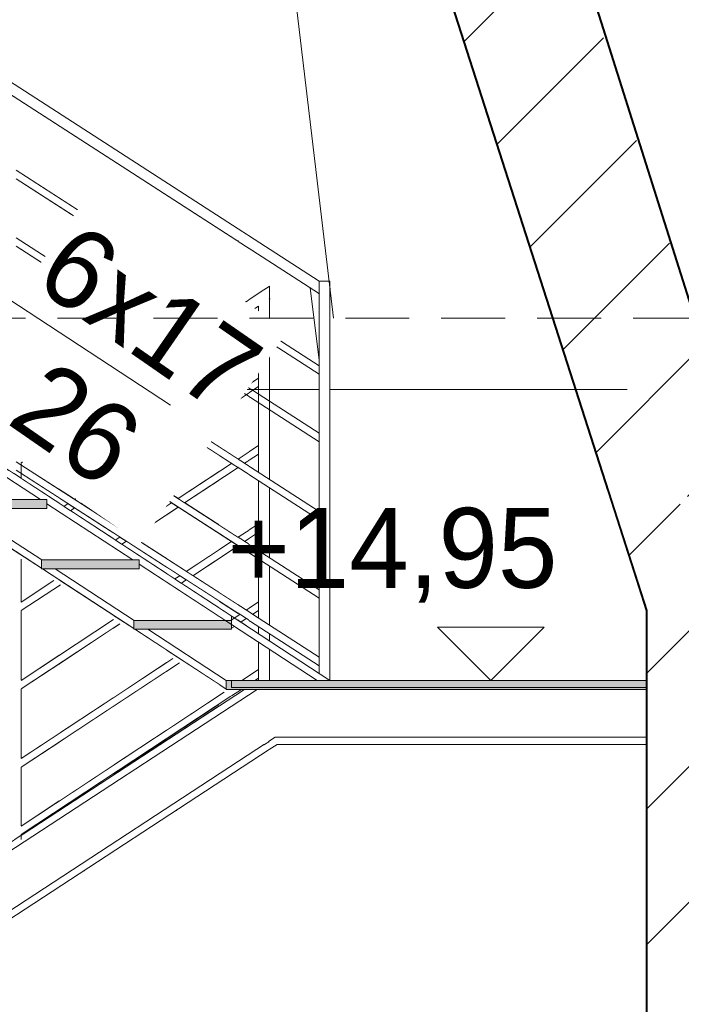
# Model space of a CAD drawing. Header units: millimetres. Extents: x 16408 to 39505, y -6861 to 26364.
# Tile 82 of 85: x 30768 to 32630, y 14036 to 16806. Entities that reach past the tile are written whole.
import ezdxf

# ---------------------------------------------------------------- set-up
doc = ezdxf.new("R2010")
doc.units = ezdxf.units.MM
doc.header["$MEASUREMENT"] = 0
doc.linetypes.add('Przerywana gęsta', pattern=[270, 180, -90])
doc.linetypes.add('Wipeout_Contour', pattern=[1000, 0, -1000])
for name, color, linetype, lineweight in [('0_Nr_pióra__1', 7, 'Continuous', 13), ('0_Nr_pióra__103', 7, 'Continuous', 5), ('0_Nr_pióra__122', 255, 'Continuous', 0), ('0_Nr_pióra__51', 7, 'Continuous', 15), ('inw_schody zewnętrzne_Nr_pióra__1', 7, 'Continuous', 13), ('inw_schody zewnętrzne_Nr_pióra__27', 7, 'Continuous', 40), ('inw_schody zewnętrzne_Nr_pióra__87', 7, 'Continuous', 13)]:
    doc.layers.add(name, color=color, linetype=linetype, lineweight=lineweight)
doc.layers.add('inw_schody zewnętrzne', color=7, linetype='Continuous')
doc.layers.add('inw_ściany zewnętrzne_Nr_pióra__61', color=7, linetype='Continuous', lineweight=13, true_color=0x6a6a6a)
doc.styles.add('STYL_AUTOMATYCZNY_1', font='txt')
pattern_1 = [(45, (0, 0), (-190.9188, 190.9188), [])]

# ---------------------------------------------------------------- blocks, each defined once
blk = doc.blocks.new('Wymiary_10_4', base_point=(32094.1, 14947.4))
at = {"layer": '0_Nr_pióra__1', "color": 7, "linetype": 'Continuous', "lineweight": 13}
for p, q in [((32094.1, 14947.4), (31944.1, 15097.4)), ((31944.1, 15097.4), (32244.1, 15097.4)), ((32244.1, 15097.4), (32094.1, 14947.4))]:
    blk.add_line(p, q, dxfattribs=at)
at = {"layer": '0_Nr_pióra__1', "color": 7, "lineweight": 13, "insert": (31352.6, 15166.1), "char_height": 225, "attachment_point": 7, "style": 'STYL_AUTOMATYCZNY_1'}
blk.add_mtext('\\A1;{\\pql;\\fCentury Gothic|b0|i0|c238|p34;+14,95}', dxfattribs=at)

msp = doc.modelspace()

# ---------------------------------------------------------------- wipeouts: each hides what was drawn before it
at = {"color": 254, "linetype": 'Wipeout_Contour', "lineweight": 0, "ltscale": 139018.643257}
msp.add_wipeout([(31455.4, 14751.4), (31470.4, 14751.4), (31470.4, 14776.4), (31455.4, 14776.4)], dxfattribs=at)
at = {"color": 254, "linetype": 'Wipeout_Contour', "lineweight": 0, "ltscale": 103343.494266}
msp.add_wipeout([(31210.4, 14583.1), (31207.8, 14581.4), (31210.4, 14581.4)], dxfattribs=at)
at = {"color": 254, "linetype": 'Wipeout_Contour', "lineweight": 0, "ltscale": 102421.024074}
msp.add_wipeout([(30947.8, 14411.4), (30950.4, 14411.4), (30950.4, 14413.1)], dxfattribs=at)
at = {"color": 254, "linetype": 'Wipeout_Contour', "lineweight": 0, "ltscale": 139524.28153}
msp.add_wipeout([(31328.8, 15766.4), (31181.8, 15766.4), (31181.8, 15247.8), (31328.8, 15151.7)], dxfattribs=at).dxf.layer = 'inw_schody zewnętrzne'
at = {"color": 254, "linetype": 'Wipeout_Contour', "lineweight": 0, "ltscale": 142636.57886}
msp.add_wipeout([(32507.2, 15766.4), (32507.2, 13416.4), (32531.8, 13416.4), (32531.8, 15766.4)], dxfattribs=at).dxf.layer = 'inw_schody zewnętrzne'
at = {"color": 254, "linetype": 'Wipeout_Contour', "lineweight": 0, "ltscale": 138511.770638}
msp.add_wipeout([(31181.8, 14779.5), (31328.8, 14875.6), (31328.8, 14936.7), (31181.8, 15032.7)], dxfattribs=at).dxf.layer = 'inw_schody zewnętrzne'

# ---------------------------------------------------------------- next in the draw order: linework, layer by layer
at = {"layer": '0_Nr_pióra__103', "color": 7, "linetype": 'Continuous', "lineweight": 5}
for p, q in [((31470.4, 14753.1), (31492.3, 14767.4)), ((30947.8, 14411.4), (30950.4, 14411.4)), ((30950.4, 14411.4), (30950.4, 14413.1))]:
    msp.add_line(p, q, dxfattribs=at)

# ---------------------------------------------------------------- next in the draw order: wipeouts: each hides what was drawn before it
at = {"color": 254, "linetype": 'Wipeout_Contour', "lineweight": 0, "ltscale": 139078.037302}
msp.add_wipeout([(31031.9, 15766.4), (31031.9, 15345.8), (31181.8, 15247.8), (31181.8, 15766.4)], dxfattribs=at).dxf.layer = 'inw_schody zewnętrzne'
at = {"color": 254, "linetype": 'Wipeout_Contour', "lineweight": 0, "ltscale": 142434.511235}
msp.add_wipeout([(32507.2, 15766.4), (32421, 15766.4), (32421, 13416.4), (32507.2, 13416.4)], dxfattribs=at).dxf.layer = 'inw_schody zewnętrzne'
at = {"color": 254, "linetype": 'Wipeout_Contour', "lineweight": 0, "ltscale": 628212.06417}
msp.add_wipeout([(32756.5, 15766.4), (32531.8, 15143.8), (32531.8, 13416.4), (32756.5, 13416.4), (33163.2, 13416.4), (33707.3, 13416.4), (34481, 13416.4), (34590, 13416.4), (34590, 15466.4), (34599.9, 15466.4), (34599.9, 15646.4), (34590, 15648.8), (34590, 15766.4), (34481, 15766.4), (34096.1, 15766.4), (34096.1, 15728.4), (32880.1, 15766.4)], dxfattribs=at).dxf.layer = 'inw_schody zewnętrzne'
at = {"color": 254, "linetype": 'Wipeout_Contour', "lineweight": 0, "ltscale": 241657.532918}
msp.add_wipeout([(31031.9, 15130.7), (31031.9, 14681.5), (31181.8, 14779.5), (31181.8, 15032.7), (31092.1, 15091.4), (31089.5, 15091.4), (31089.5, 15093.1)], dxfattribs=at).dxf.layer = 'inw_schody zewnętrzne'

# ---------------------------------------------------------------- next in the draw order: hatches: boundary and pattern name
at = {"layer": 'inw_schody zewnętrzne_Nr_pióra__1', "linetype": 'Continuous', "lineweight": 13}
h = msp.add_hatch(dxfattribs=at)
h.set_pattern_fill('Bloczki_ceramiczne_0004', style=0, pattern_type=2)
h.set_pattern_definition(pattern_1)
h.paths.add_polyline_path([(32756.5, 15766.4), (32531.8, 15143.8), (32531.8, 13416.4), (32756.5, 13416.4), (33163.2, 13416.4), (33707.3, 13416.4), (34481, 13416.4), (34590, 13416.4), (34590, 15466.4), (34599.9, 15466.4), (34599.9, 15646.4), (34590, 15648.8), (34590, 15766.4), (34481, 15766.4), (34096.1, 15766.4), (34096.1, 15728.4), (32880.1, 15766.4)])

# ---------------------------------------------------------------- next in the draw order: linework, layer by layer
at = {"layer": '0_Nr_pióra__103', "color": 7, "linetype": 'Continuous', "lineweight": 5}
for p, q in [((31486.7, 14787.4), (32531.8, 14787.4)), ((31492.3, 14767.4), (32531.8, 14767.4))]:
    msp.add_line(p, q, dxfattribs=at)

# ---------------------------------------------------------------- next in the draw order: wipeouts: each hides what was drawn before it
at = {"color": 254, "linetype": 'Wipeout_Contour', "lineweight": 0, "ltscale": 138625.544123}
msp.add_wipeout([(31031.9, 15766.4), (30879.8, 15766.4), (30879.8, 15445.3), (31031.9, 15345.8)], dxfattribs=at).dxf.layer = 'inw_schody zewnętrzne'
at = {"color": 254, "linetype": 'Wipeout_Contour', "lineweight": 0, "ltscale": 137434.882573}
msp.add_wipeout([(30879.8, 15230.3), (30879.8, 14582), (31031.9, 14681.5), (31031.9, 15130.7)], dxfattribs=at).dxf.layer = 'inw_schody zewnętrzne'

# ---------------------------------------------------------------- next in the draw order: wipeouts: each hides what was drawn before it
at = {"color": 254, "linetype": 'Wipeout_Contour', "lineweight": 0, "ltscale": 138168.836455}
msp.add_wipeout([(30725.9, 15766.4), (30725.9, 15545.9), (30879.8, 15445.3), (30879.8, 15766.4)], dxfattribs=at).dxf.layer = 'inw_schody zewnętrzne'
at = {"color": 254, "linetype": 'Wipeout_Contour', "lineweight": 0, "ltscale": 240090.291083}
msp.add_wipeout([(30725.9, 14481.4), (30879.8, 14582), (30879.8, 15230.3), (30832.1, 15261.4), (30829.5, 15261.4), (30829.5, 15263.1), (30725.9, 15330.8)], dxfattribs=at).dxf.layer = 'inw_schody zewnętrzne'

# ---------------------------------------------------------------- next in the draw order: wipeouts: each hides what was drawn before it
at = {"color": 254, "linetype": 'Wipeout_Contour', "lineweight": 0, "ltscale": 171747.229677}
msp.add_wipeout([(30572.1, 15431.4), (30829.5, 15263.1), (30829.5, 15286.4), (30830, 15286.4), (30608.3, 15431.4)], dxfattribs=at)
at = {"color": 254, "linetype": 'Wipeout_Contour', "lineweight": 0, "ltscale": 166648.602286}
msp.add_wipeout([(29390.4, 14506.2), (29390.4, 14469.6), (30918.2, 13403.5), (30920.4, 13406.6), (30920.4, 13438.6)], dxfattribs=at)

# ---------------------------------------------------------------- next in the draw order: wipeouts: each hides what was drawn before it
at = {"color": 254, "linetype": 'Wipeout_Contour', "lineweight": 0, "ltscale": 172316.379963}
msp.add_wipeout([(30608.3, 15431.4), (30830, 15286.4), (31086.6, 15286.4), (30844.5, 15444.7), (30844.5, 15431.4)], dxfattribs=at)
at = {"color": 254, "linetype": 'Wipeout_Contour', "lineweight": 0, "ltscale": 172535.99931}
msp.add_wipeout([(30832.1, 15261.4), (31089.5, 15093.1), (31089.5, 15116.4), (31090, 15116.4), (30868.3, 15261.4)], dxfattribs=at)

# ---------------------------------------------------------------- next in the draw order: wipeouts: each hides what was drawn before it
at = {"color": 254, "linetype": 'Wipeout_Contour', "lineweight": 0, "ltscale": 173105.753462}
msp.add_wipeout([(31104.5, 15261.4), (30868.3, 15261.4), (31090, 15116.4), (31346.6, 15116.4), (31104.5, 15274.7)], dxfattribs=at)
at = {"color": 254, "linetype": 'Wipeout_Contour', "lineweight": 0, "ltscale": 138623.833015}
msp.add_wipeout([(31092.1, 15091.4), (31364.5, 14913.3), (31364.5, 14937), (31128.3, 15091.4)], dxfattribs=at)

# ---------------------------------------------------------------- next in the draw order: wipeouts: each hides what was drawn before it
at = {"color": 254, "linetype": 'Wipeout_Contour', "lineweight": 0, "ltscale": 585524.47313}
msp.add_wipeout([(31364.5, 15128.4), (30064.5, 15978.4), (30064.5, 15954.7), (30306.6, 15796.4), (30324.5, 15796.4), (30324.5, 15784.7), (30566.6, 15626.4), (30584.5, 15626.4), (30584.5, 15614.7), (30826.6, 15456.4), (30844.5, 15456.4), (30844.5, 15444.7), (31086.6, 15286.4), (31104.5, 15286.4), (31104.5, 15274.7), (31346.6, 15116.4), (31364.5, 15116.4)], dxfattribs=at)
at = {"color": 254, "linetype": 'Wipeout_Contour', "lineweight": 0, "ltscale": 104139.427337}
msp.add_wipeout([(31128.3, 15091.4), (31364.5, 14937), (31364.5, 15091.4)], dxfattribs=at)

# ---------------------------------------------------------------- next in the draw order: hatches: boundary and pattern name
at = {"layer": '0_Nr_pióra__1', "linetype": 'Continuous', "lineweight": 0, "true_color": 0x000000}
msp.add_hatch(color=18, dxfattribs=at).paths.add_polyline_path([(31364.5, 15091.4), (31364.5, 15116.4), (31089.5, 15116.4), (31089.5, 15091.4)])

# ---------------------------------------------------------------- next in the draw order: linework, layer by layer
at = {"layer": '0_Nr_pióra__103', "color": 7, "linetype": 'Continuous', "lineweight": 5}
msp.add_line((31089.5, 15116.4), (31089.5, 15091.4), dxfattribs=at)

# ---------------------------------------------------------------- next in the draw order: wipeouts: each hides what was drawn before it
at = {"color": 254, "linetype": 'Wipeout_Contour', "lineweight": 0, "ltscale": 139082.09334}
msp.add_wipeout([(31364.5, 14904.3), (31440.1, 14954.2), (31440.1, 14954.4), (31364.5, 14904.5)], dxfattribs=at)
at = {"color": 254, "linetype": 'Wipeout_Contour', "lineweight": 0, "ltscale": 257275.211859}
msp.add_wipeout([(30807.6, 20512.3), (32531.8, 15143.8), (32728.1, 15766.4), (31148.3, 20691.7), (31043.7, 21112.3), (29925.6, 21112.3), (30179.3, 20512.3)], dxfattribs=at).dxf.layer = 'inw_schody zewnętrzne'

# ---------------------------------------------------------------- next in the draw order: hatches: boundary and pattern name
at = {"layer": '0_Nr_pióra__1', "linetype": 'Continuous', "lineweight": 0, "true_color": 0x000000}
for points in [[(30844.5, 15431.4), (30844.5, 15456.4), (30569.5, 15456.4), (30569.5, 15431.4)], [(31104.5, 15261.4), (31104.5, 15286.4), (30829.5, 15286.4), (30829.5, 15261.4)]]:
    msp.add_hatch(color=18, dxfattribs=at).paths.add_polyline_path(points)
at = {"layer": 'inw_schody zewnętrzne_Nr_pióra__1', "linetype": 'Continuous', "lineweight": 13}
h = msp.add_hatch(dxfattribs=at)
h.set_pattern_fill('Bloczki_ceramiczne_0004', style=0, pattern_type=2)
h.set_pattern_definition(pattern_1)
h.paths.add_polyline_path([(30807.6, 20512.3), (32531.8, 15143.8), (32728.1, 15766.4), (31148.3, 20691.7), (31043.7, 21112.3), (29925.6, 21112.3), (30179.3, 20512.3)])

# ---------------------------------------------------------------- next in the draw order: linework, layer by layer
at = {"layer": '0_Nr_pióra__1', "color": 7, "linetype": 'Continuous', "lineweight": 13}
for p, q in [((31611.2, 16070.8), (31641.2, 16070.8)), ((31641.2, 16070.8), (31641.2, 16047.4)), ((31641.2, 16051.4), (31643, 16050.3))]:
    msp.add_line(p, q, dxfattribs=at)
at = {"layer": '0_Nr_pióra__103', "color": 7, "linetype": 'Continuous', "lineweight": 5}
for p, q in [((31611.2, 14966.9), (31611.2, 16070.8)), ((31641.2, 14947.4), (31641.2, 16047.4))]:
    msp.add_line(p, q, dxfattribs=at)
at = {"layer": 'inw_schody zewnętrzne_Nr_pióra__27', "color": 7, "linetype": 'Continuous', "lineweight": 40}
msp.add_line((32531.8, 15143.8), (32531.8, 13416.4), dxfattribs=at)
at = {"layer": 'inw_schody zewnętrzne_Nr_pióra__87', "color": 7, "linetype": 'Continuous', "lineweight": 13}
for p, q in [((31585, 16052), (31611.2, 15848.1)), ((31641.2, 15766.4), (32477.5, 15766.4))]:
    msp.add_line(p, q, dxfattribs=at)

# ---------------------------------------------------------------- next in the draw order: wipeouts: each hides what was drawn before it
at = {"color": 254, "linetype": 'Wipeout_Contour', "lineweight": 0, "ltscale": 139102.843311}
msp.add_wipeout([(31440.1, 14978.3), (31364.5, 14928.5), (31364.5, 14904.5), (31440.1, 14954.4)], dxfattribs=at)

# ---------------------------------------------------------------- next in the draw order: linework, layer by layer
at = {"layer": '0_Nr_pióra__103', "color": 7, "linetype": 'Continuous', "lineweight": 5}
for p, q in [((31440.1, 14947.4), (31440.1, 15055.3)), ((31393.3, 14947.4), (31440.1, 14978.3)), ((31429.9, 14947.4), (31440.1, 14954.2)), ((31438.7, 14947.4), (31440.1, 14948.4))]:
    msp.add_line(p, q, dxfattribs=at)

# ---------------------------------------------------------------- next in the draw order: wipeouts: each hides what was drawn before it
at = {"color": 254, "linetype": 'Wipeout_Contour', "lineweight": 0, "ltscale": 175122.781088}
msp.add_wipeout([(30112.8, 17001.1), (31381.5, 16183.2), (31382.8, 16185.1), (31382.8, 16218), (30112.8, 17036.8)], dxfattribs=at)
at = {"color": 254, "linetype": 'Wipeout_Contour', "lineweight": 0, "ltscale": 141260.493248}
msp.add_wipeout([(31470.1, 16024), (31471.8, 16021.4), (31472.3, 16021.4), (31470.9, 16023.4)], dxfattribs=at)
at = {"color": 254, "linetype": 'Wipeout_Contour', "lineweight": 0, "ltscale": 347077.803161}
msp.add_wipeout([(30729.4, 15531.7), (30729.6, 15531.5), (30751.9, 15546.3), (30751.9, 15546.5), (30771.9, 15559.7), (30772.5, 15559.9), (30772.5, 15559.8), (31440.1, 16000.2), (31440.1, 16000.5), (31455.2, 16010.4)], dxfattribs=at)
at = {"color": 254, "linetype": 'Wipeout_Contour', "lineweight": 0, "ltscale": 139435.975353}
msp.add_wipeout([(31213.7, 15215), (31213.8, 15214.9), (31440.1, 15364.2), (31440.1, 15364.4)], dxfattribs=at)
at = {"color": 254, "linetype": 'Wipeout_Contour', "lineweight": 0, "ltscale": 137448.849706}
msp.add_wipeout([(30882.4, 15216.6), (30771.9, 15143.6), (30772.5, 15143.8), (30882.6, 15216.5)], dxfattribs=at)
at = {"color": 254, "linetype": 'Wipeout_Contour', "lineweight": 0, "ltscale": 139410.102476}
msp.add_wipeout([(31364.5, 15094.5), (31364.5, 15094.3), (31440.1, 15144.2), (31440.1, 15144.4)], dxfattribs=at)
at = {"color": 254, "linetype": 'Wipeout_Contour', "lineweight": 0, "ltscale": 137492.195249}
msp.add_wipeout([(31362.1, 14902.9), (30771.9, 14513.6), (30772.5, 14513.8), (31362.2, 14902.8)], dxfattribs=at)

# ---------------------------------------------------------------- next in the draw order: wipeouts: each hides what was drawn before it
at = {"color": 254, "linetype": 'Wipeout_Contour', "lineweight": 0, "ltscale": 139453.684807}
msp.add_wipeout([(30702, 15549.6), (30729.4, 15531.7), (31455.2, 16010.4), (31455.2, 16046.4)], dxfattribs=at)
at = {"color": 254, "linetype": 'Wipeout_Contour', "lineweight": 0, "ltscale": 141257.728239}
msp.add_wipeout([(31471.8, 16021.4), (31470.1, 16020.2), (31471, 16020.5), (31472.3, 16021.4)], dxfattribs=at)
at = {"color": 254, "linetype": 'Wipeout_Contour', "lineweight": 0, "ltscale": 139435.233151}
msp.add_wipeout([(31440.1, 15388.3), (31195.4, 15227), (31213.7, 15215), (31440.1, 15364.4)], dxfattribs=at)
at = {"color": 254, "linetype": 'Wipeout_Contour', "lineweight": 0, "ltscale": 137447.877739}
msp.add_wipeout([(30771.9, 15143.6), (30882.4, 15216.6), (30864.2, 15228.5), (30771.9, 15167.6)], dxfattribs=at)
at = {"color": 254, "linetype": 'Wipeout_Contour', "lineweight": 0, "ltscale": 174246.755947}
msp.add_wipeout([(31440.1, 15168.3), (31362.9, 15117.4), (31364.5, 15116.4), (31364.5, 15094.5), (31440.1, 15144.4)], dxfattribs=at)
at = {"color": 254, "linetype": 'Wipeout_Contour', "lineweight": 0, "ltscale": 137490.423496}
msp.add_wipeout([(31343.9, 14914.9), (30771.9, 14537.6), (30771.9, 14513.6), (31362.1, 14902.9)], dxfattribs=at)

# ---------------------------------------------------------------- next in the draw order: linework, layer by layer
at = {"layer": '0_Nr_pióra__103', "color": 7, "linetype": 'Continuous', "lineweight": 5}
for p, q in [((31440.1, 15123), (31440.1, 15289.2)), ((31364.5, 15116.4), (31089.5, 15116.4)), ((31364.5, 15116.4), (31364.5, 15091.4)), ((31440.1, 15078.9), (31440.1, 15099.2)), ((31364.5, 15091.4), (31089.5, 15091.4)), ((31364.5, 14922.6), (31364.5, 14922.4)), ((31364.5, 14904.3), (31392, 14922.4)), ((31207.8, 14581.4), (31210.4, 14581.4)), ((31210.4, 14581.4), (31210.4, 14583.1))]:
    msp.add_line(p, q, dxfattribs=at)

# ---------------------------------------------------------------- next in the draw order: wipeouts: each hides what was drawn before it
at = {"color": 254, "linetype": 'Wipeout_Contour', "lineweight": 0, "ltscale": 105943.415255}
msp.add_wipeout([(31471.8, 16021.4), (31470.1, 16024), (31470.1, 16020.2)], dxfattribs=at)
at = {"color": 254, "linetype": 'Wipeout_Contour', "lineweight": 0, "ltscale": 139425.974131}
msp.add_wipeout([(31046.2, 15324.6), (31046.3, 15324.5), (31440.1, 15584.2), (31440.1, 15584.4)], dxfattribs=at)
at = {"color": 254, "linetype": 'Wipeout_Contour', "lineweight": 0, "ltscale": 137878.956408}
msp.add_wipeout([(30771.9, 15559.7), (30771.9, 15503.9), (30772.5, 15503.5), (30772.5, 15559.9)], dxfattribs=at)
at = {"color": 254, "linetype": 'Wipeout_Contour', "lineweight": 0, "ltscale": 137475.666303}
msp.add_wipeout([(30771.9, 14703.6), (30772.5, 14703.8), (31217.6, 14997.4), (31217.4, 14997.5)], dxfattribs=at)

# ---------------------------------------------------------------- next in the draw order: wipeouts: each hides what was drawn before it
at = {"color": 254, "linetype": 'Wipeout_Contour', "lineweight": 0, "ltscale": 281605.152403}
msp.add_wipeout([(31470.1, 16056.2), (31470.1, 14956.2), (31470.9, 14956.5), (31470.9, 16020.5), (31470.1, 16020.2), (31470.1, 16024), (31470.9, 16023.4), (31470.9, 16056.5)], dxfattribs=at)
at = {"color": 254, "linetype": 'Wipeout_Contour', "lineweight": 0, "ltscale": 139425.486154}
msp.add_wipeout([(31440.1, 15608.3), (31027.9, 15336.5), (31046.2, 15324.6), (31440.1, 15584.4)], dxfattribs=at)
at = {"color": 254, "linetype": 'Wipeout_Contour', "lineweight": 0, "ltscale": 137842.249969}
msp.add_wipeout([(30751.9, 15546.5), (30751.9, 15517), (30771.9, 15503.9), (30771.9, 15559.7)], dxfattribs=at)
at = {"color": 254, "linetype": 'Wipeout_Contour', "lineweight": 0, "ltscale": 137474.097372}
msp.add_wipeout([(30771.9, 14703.6), (31217.4, 14997.5), (31199.2, 15009.4), (30771.9, 14727.6)], dxfattribs=at)

# ---------------------------------------------------------------- next in the draw order: hatches: boundary and pattern name
at = {"layer": '0_Nr_pióra__1', "linetype": 'Continuous', "lineweight": 0, "true_color": 0x000000}
msp.add_hatch(color=18, dxfattribs=at).paths.add_polyline_path([(32531.8, 14922.4), (32531.8, 14947.4), (31348.8, 14947.4), (31348.8, 14922.4)])
at = {"layer": '0_Nr_pióra__122', "linetype": 'Continuous', "lineweight": 0, "true_color": 0xffffff}
msp.add_hatch(color=7, dxfattribs=at).paths.add_polyline_path([(32531.8, 14927.4), (32531.8, 14947.4), (31364.5, 14947.4), (31364.5, 14927.4)])

# ---------------------------------------------------------------- next in the draw order: linework, layer by layer
at = {"layer": '0_Nr_pióra__1', "color": 7, "linetype": 'Continuous', "lineweight": 13}
for p, q in [((31455.3, 16046.4), (31470.1, 16056.2)), ((31470.1, 16056.2), (31470.9, 16056.5)), ((31470.9, 16023.4), (31470.9, 16056.5))]:
    msp.add_line(p, q, dxfattribs=at)
at = {"layer": '0_Nr_pióra__1', "color": 7, "linetype": 'Continuous', "lineweight": 13, "flags": 128}
for points in [[(32531.8, 14922.4), (32531.8, 14947.4), (31348.8, 14947.4), (31348.8, 14922.4)], [(32531.8, 14927.4), (32531.8, 14947.4), (31364.5, 14947.4), (31364.5, 14927.4)]]:
    msp.add_lwpolyline(points, close=True, dxfattribs=at)
at = {"layer": '0_Nr_pióra__103', "color": 7, "linetype": 'Continuous', "lineweight": 5}
for p, q in [((31470.1, 16024), (31471.8, 16021.4)), ((31472.3, 16021.4), (31470.9, 16023.4)), ((31470.9, 16020.5), (31472.3, 16021.4)), ((31470.9, 15513.1), (31470.9, 16020.5)), ((31471.8, 16021.4), (31472.3, 16021.4)), ((31470.9, 15293.1), (31470.9, 15489.3)), ((31470.9, 15103.1), (31470.9, 15269.3)), ((31350.5, 14922.4), (31092.1, 15091.4)), ((31348.8, 14947.2), (31128.3, 15091.4)), ((31470.9, 15058.8), (31470.9, 15079.3)), ((31470.9, 14947.4), (31470.9, 15035.1))]:
    msp.add_line(p, q, dxfattribs=at)

# ---------------------------------------------------------------- next in the draw order: wipeouts: each hides what was drawn before it
at = {"color": 254, "linetype": 'Wipeout_Contour', "lineweight": 0, "ltscale": 139420.49939}
msp.add_wipeout([(30901.5, 15419.1), (30901.7, 15419), (31440.1, 15774.2), (31440.1, 15774.4)], dxfattribs=at)
at = {"color": 254, "linetype": 'Wipeout_Contour', "lineweight": 0, "ltscale": 137460.258485}
msp.add_wipeout([(30771.9, 14923.6), (30772.5, 14923.8), (31050.1, 15106.9), (31049.9, 15107)], dxfattribs=at)

# ---------------------------------------------------------------- next in the draw order: wipeouts: each hides what was drawn before it
at = {"color": 254, "linetype": 'Wipeout_Contour', "lineweight": 0, "ltscale": 139420.212341}
msp.add_wipeout([(31440.1, 15798.3), (30883.3, 15431.1), (30901.5, 15419.1), (31440.1, 15774.4)], dxfattribs=at)
at = {"color": 254, "linetype": 'Wipeout_Contour', "lineweight": 0, "ltscale": 137458.931237}
msp.add_wipeout([(30771.9, 14923.6), (31049.9, 15107), (31031.7, 15119), (30771.9, 14947.6)], dxfattribs=at)

# ---------------------------------------------------------------- next in the draw order: linework, layer by layer
at = {"layer": '0_Nr_pióra__103', "color": 7, "linetype": 'Continuous', "lineweight": 5}
for p, q in [((31440.1, 15533), (31440.1, 16000.5)), ((31440.1, 15313), (31440.1, 15509.2))]:
    msp.add_line(p, q, dxfattribs=at)

# ---------------------------------------------------------------- next in the draw order: wipeouts: each hides what was drawn before it
at = {"color": 254, "linetype": 'Wipeout_Contour', "lineweight": 0, "ltscale": 274350.936002}
msp.add_wipeout([(30771.9, 15288.8), (30771.9, 14947.6), (30772.5, 14948), (30772.5, 15143.8), (30771.9, 15143.6), (30771.9, 15167.6), (30772.5, 15168), (30772.5, 15288.5)], dxfattribs=at)
at = {"color": 254, "linetype": 'Wipeout_Contour', "lineweight": 0, "ltscale": 408986.328715}
msp.add_wipeout([(30771.9, 14499.5), (30772.5, 14499.9), (30772.5, 14513.8), (30771.9, 14513.6), (30771.9, 14537.6), (30772.5, 14538), (30772.5, 14703.8), (30771.9, 14703.6), (30771.9, 14727.6), (30772.5, 14728), (30772.5, 14923.8), (30771.9, 14923.6)], dxfattribs=at)

# ---------------------------------------------------------------- next in the draw order: wipeouts: each hides what was drawn before it
at = {"color": 254, "linetype": 'Wipeout_Contour', "lineweight": 0, "ltscale": 683014.769502}
msp.add_wipeout([(30751.9, 14934.4), (30762, 14941), (30762, 14917.1), (30751.9, 14910.4), (30751.9, 14714.4), (30762, 14721), (30762, 14697.1), (30751.9, 14690.4), (30751.9, 14524.4), (30762, 14531), (30762, 14507.1), (30751.9, 14500.4), (30751.9, 14486.5), (30771.9, 14499.5), (30771.9, 15288.8), (30751.9, 15301.9), (30751.9, 15154.4), (30762, 15161), (30762, 15137.1), (30751.9, 15130.4)], dxfattribs=at)

# ---------------------------------------------------------------- next in the draw order: linework, layer by layer
at = {"layer": '0_Nr_pióra__103', "color": 7, "linetype": 'Continuous', "lineweight": 5}
for p, q in [((30771.9, 14947.6), (31031.7, 15119)), ((30772.5, 14923.8), (31050.1, 15106.9)), ((30771.9, 14727.6), (31199.2, 15009.4)), ((30772.5, 14703.8), (31217.6, 14997.4)), ((30054.8, 14042.6), (31400.4, 14922.4)), ((30072.3, 14030.4), (31436.6, 14922.4)), ((30771.9, 14537.6), (31343.9, 14914.9)), ((30772.5, 14728), (30772.5, 14923.8)), ((30772.5, 14513.8), (31362.2, 14902.8)), ((30196.4, 13943.8), (31486.7, 14787.4)), ((30213.9, 13931.6), (31470.4, 14753.1)), ((30772.5, 14538), (30772.5, 14703.8)), ((30772.5, 14499.9), (30772.5, 14513.8))]:
    msp.add_line(p, q, dxfattribs=at)

# ---------------------------------------------------------------- next in the draw order: wipeouts: each hides what was drawn before it
at = {"color": 254, "linetype": 'Wipeout_Contour', "lineweight": 0, "ltscale": 138625.850176}
msp.add_wipeout([(30757.8, 15562.9), (30757.8, 15539.1), (31382.8, 15136.2), (31382.8, 15159.9)], dxfattribs=at)

# ---------------------------------------------------------------- next in the draw order: linework, layer by layer
at = {"layer": '0_Nr_pióra__103', "color": 7, "linetype": 'Continuous', "lineweight": 5}
for p, q in [((30772.5, 15168), (30772.5, 15288.5)), ((30829.5, 15286.4), (30829.5, 15261.4)), ((31104.5, 15286.4), (30829.5, 15286.4)), ((31104.5, 15286.4), (31104.5, 15261.4)), ((31104.5, 15261.4), (30829.5, 15261.4)), ((31089.5, 15093.1), (30832.1, 15261.4)), ((31090, 15116.4), (30868.3, 15261.4)), ((31204.5, 15233), (31218.4, 15242.1)), ((30771.9, 15167.6), (30864.2, 15228.5)), ((30772.5, 15143.8), (30882.6, 15216.5)), ((31222.9, 15220.9), (31236.9, 15230.2)), ((30772.5, 14948), (30772.5, 15143.8)), ((31364.5, 15128.4), (31364.5, 15116.4))]:
    msp.add_line(p, q, dxfattribs=at)

# ---------------------------------------------------------------- next in the draw order: wipeouts: each hides what was drawn before it
at = {"color": 254, "linetype": 'Wipeout_Contour', "lineweight": 0, "ltscale": 138964.162434}
msp.add_wipeout([(31382.8, 15349.9), (30757.8, 15752.9), (30757.8, 15729.1), (31382.8, 15326.2)], dxfattribs=at)

# ---------------------------------------------------------------- next in the draw order: linework, layer by layer
at = {"layer": '0_Nr_pióra__103', "color": 7, "linetype": 'Continuous', "lineweight": 5}
for p, q in [((30940.8, 15444.9), (31068.2, 15528.9)), ((30829.5, 15263.1), (30572.1, 15431.4)), ((30830, 15286.4), (30608.3, 15431.4)), ((31086.6, 15286.4), (30844.5, 15444.7)), ((30892.4, 15437.1), (30904, 15444.8)), ((30910.8, 15425), (30922.6, 15432.8)), ((31068, 15362.9), (31195.4, 15446.9)), ((31086.5, 15350.9), (31213.9, 15435)), ((31037, 15342.5), (31049.7, 15350.8)), ((31055.4, 15330.5), (31068.2, 15338.9)), ((31236.6, 15254.1), (31364.1, 15338.2))]:
    msp.add_line(p, q, dxfattribs=at)
at = {"layer": '0_Nr_pióra__51', "color": 7, "linetype": 'Continuous', "lineweight": 15}
for p, q in [((30844.5, 15456.4), (30569.5, 15456.4)), ((30844.5, 15431.4), (30569.5, 15431.4)), ((30844.5, 15456.4), (30844.5, 15431.4))]:
    msp.add_line(p, q, dxfattribs=at)

# ---------------------------------------------------------------- next in the draw order: wipeouts: each hides what was drawn before it
at = {"color": 254, "linetype": 'Wipeout_Contour', "lineweight": 0, "ltscale": 139360.043935}
msp.add_wipeout([(31382.8, 15569.9), (30757.8, 15972.9), (30757.8, 15949.1), (31382.8, 15546.2)], dxfattribs=at)

# ---------------------------------------------------------------- next in the draw order: linework, layer by layer
at = {"layer": '0_Nr_pióra__103', "color": 7, "linetype": 'Continuous', "lineweight": 5}
for p, q in [((31068, 15552.9), (31218.4, 15652.1)), ((31086.5, 15540.9), (31236.9, 15640.2)), ((30826.6, 15456.4), (30584.5, 15614.7)), ((30772.5, 15515.5), (30772.5, 15559.9)), ((30922.3, 15456.8), (31049.7, 15540.8)), ((31213.6, 15459), (31364.1, 15558.2))]:
    msp.add_line(p, q, dxfattribs=at)

# ---------------------------------------------------------------- next in the draw order: wipeouts: each hides what was drawn before it
at = {"color": 254, "linetype": 'Wipeout_Contour', "lineweight": 0, "ltscale": 139760.344618}
msp.add_wipeout([(30757.8, 16169.1), (31382.8, 15766.2), (31382.8, 15789.9), (30757.8, 16192.9)], dxfattribs=at)

# ---------------------------------------------------------------- next in the draw order: wipeouts: each hides what was drawn before it
at = {"color": 254, "linetype": 'Wipeout_Contour', "lineweight": 0, "ltscale": 140109.586061}
msp.add_wipeout([(30757.8, 16382.9), (30757.8, 16359.1), (31382.8, 15956.2), (31382.8, 15979.9)], dxfattribs=at)

# ---------------------------------------------------------------- next in the draw order: wipeouts: each hides what was drawn before it
at = {"color": 254, "linetype": 'Wipeout_Contour', "lineweight": 0, "ltscale": 175200.031873}
msp.add_wipeout([(31382.8, 15118.2), (31397.8, 15108.4), (31412.8, 15098.7), (31412.8, 16198.7), (31382.8, 16218)], dxfattribs=at)

# ---------------------------------------------------------------- next in the draw order: linework, layer by layer
at = {"layer": '0_Nr_pióra__1', "color": 7, "linetype": 'Continuous', "lineweight": 13}
msp.add_line((31382.8, 16218), (31611.2, 16070.8), dxfattribs=at)
at = {"layer": '0_Nr_pióra__103', "color": 7, "linetype": 'Continuous', "lineweight": 5}
for p, q in [((31382.8, 16218), (30112.8, 17036.8)), ((31611.8, 16034.7), (30112.8, 17001.1)), ((31611.2, 15832.7), (30757.8, 16382.9)), ((31611.2, 15808.9), (30757.8, 16359.1)), ((31611.2, 15642.7), (30757.8, 16192.9)), ((31381.5, 16183.2), (31382.8, 16185.1)), ((31611.2, 15618.9), (30757.8, 16169.1)), ((30757.8, 15586.3), (31455.3, 16046.4)), ((30772.5, 15559.8), (31440.1, 16000.2)), ((31641.2, 14947.4), (30082.8, 15966.4)), ((31611.2, 15422.7), (30757.8, 15972.9)), ((31611.2, 15398.9), (30757.8, 15949.1)), ((31236.6, 15664.1), (31440.1, 15798.3)), ((31255.2, 15652.2), (31440.1, 15774.2)), ((31611.2, 15202.7), (30757.8, 15752.9)), ((31611.2, 15178.9), (30757.8, 15729.1)), ((31382.3, 15570.2), (31440.1, 15608.3)), ((31400.8, 15558.3), (31440.1, 15584.2)), ((31611.2, 15012.7), (30757.8, 15562.9)), ((31232.2, 15447), (31382.8, 15546.4)), ((31611.2, 14988.9), (30757.8, 15539.1)), ((31382.3, 15350.2), (31440.1, 15388.3)), ((31400.8, 15338.3), (31440.1, 15364.2)), ((31255.2, 15242.2), (31382.8, 15326.4)), ((31605, 14947.4), (31104.5, 15274.7)), ((31405.3, 15145.4), (31440.1, 15168.3)), ((31362.9, 15117.4), (31387.1, 15133.4)), ((31423.8, 15133.5), (31440.1, 15144.2)), ((31364.5, 15094.3), (31372.4, 15099.5)), ((31390.4, 15111.4), (31405.6, 15121.4))]:
    msp.add_line(p, q, dxfattribs=at)
at = {"layer": 'inw_schody zewnętrzne_Nr_pióra__27', "color": 7, "linetype": 'Continuous', "lineweight": 40}
for p, q in [((31043.7, 21112.3), (32730.1, 15766.4)), ((30807.6, 20512.3), (32531.8, 15143.8))]:
    msp.add_line(p, q, dxfattribs=at)
at = {"layer": 'inw_schody zewnętrzne_Nr_pióra__87', "color": 7, "linetype": 'Continuous', "lineweight": 13}
for p, q in [((31650.7, 15966.4), (31292.6, 19002.3)), ((30388.6, 15766.4), (31611.2, 15766.4))]:
    msp.add_line(p, q, dxfattribs=at)

# ---------------------------------------------------------------- next in the draw order: block references
at = {"color": 7, "linetype": 'Continuous', "lineweight": 13}
msp.add_blockref('Wymiary_10_4', (32094.1, 14947.4), dxfattribs=at)

# ---------------------------------------------------------------- next in the draw order: wipeouts: each hides what was drawn before it
at = {"color": 7, "linetype": 'Wipeout_Contour', "lineweight": 5, "ltscale": 139354.912622}
msp.add_wipeout([(30962.8, 16317), (31521.6, 15930), (31107.9, 15332.7), (30549.1, 15719.7)], dxfattribs=at).dxf.layer = '0_Nr_pióra__103'

# ---------------------------------------------------------------- next in the draw order: linework, layer by layer
at = {"layer": '0_Nr_pióra__1', "color": 7, "linetype": 'Continuous', "lineweight": 13}
msp.add_line((31192.1, 15722.3), (30518.2, 16162.9), dxfattribs=at)
at = {"layer": 'inw_ściany zewnętrzne_Nr_pióra__61', "color": 251, "linetype": 'Przerywana gęsta', "lineweight": 13, "true_color": 0x6a6a6a, "flags": 128}
msp.add_lwpolyline([(30064.5, 15966.4), (38941.5, 15966.4)], dxfattribs=at)

# ---------------------------------------------------------------- next in the draw order: texts
at = {"layer": '0_Nr_pióra__103', "color": 7, "linetype": 'Continuous', "lineweight": 5, "insert": (30862.7, 15575.6), "char_height": 225, "attachment_point": 8, "rotation": 325.2967, "line_spacing_factor": 0.963147, "style": 'STYL_AUTOMATYCZNY_1'}
msp.add_mtext('\\A1;{\\pqc;\\fCentury Gothic|b0|i0|c238|p34;6x17\\P\\pqc;\\fCentury Gothic|b0|i0|c238|p34;26}', dxfattribs=at)

doc.saveas('drawing.dxf')
